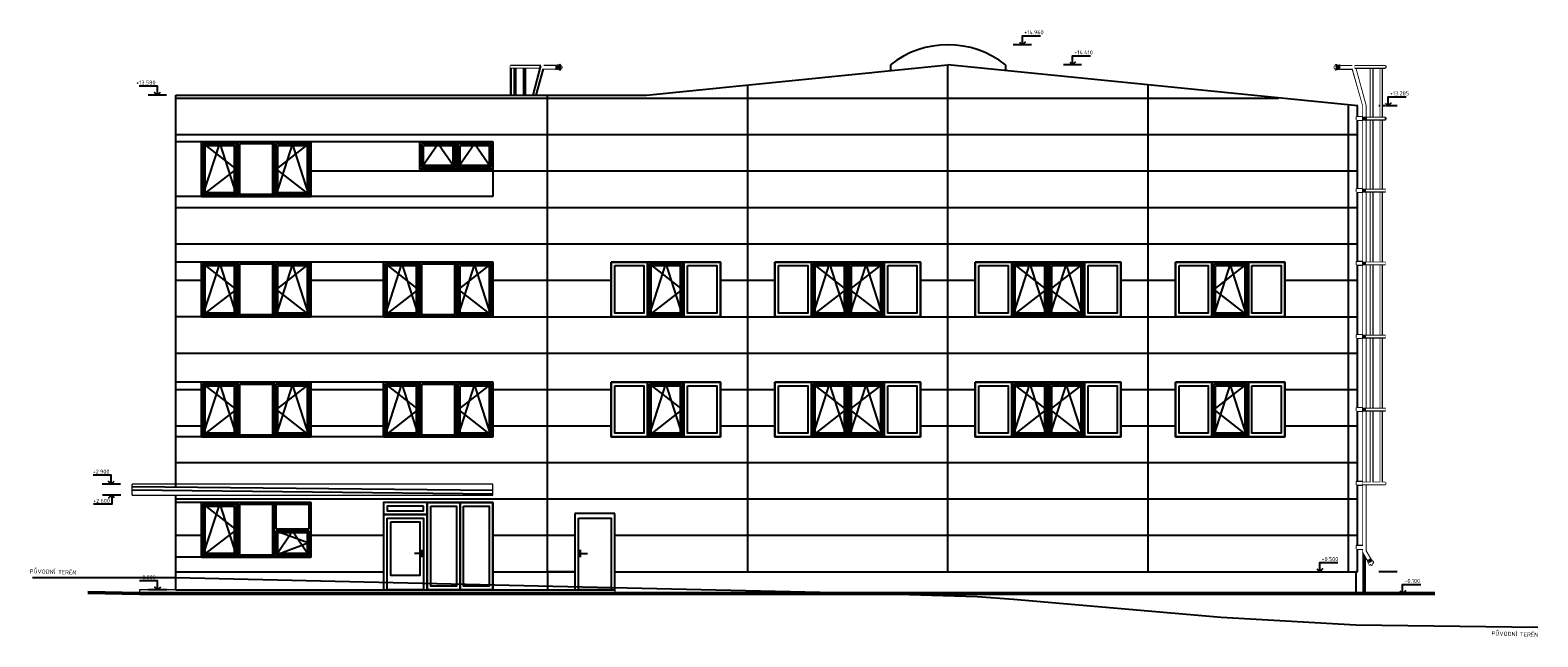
# Model space of a CAD drawing. Header units: millimetres. Extents: x -102634 to 407724, y -68883 to 155589.
# Tile 77 of 80: x 235317 to 276722, y 1702 to 18354. Entities that reach past the tile are written whole.
import ezdxf
from ezdxf.enums import TextEntityAlignment as Align
from ezdxf.lldxf.tags import DXFTag

# ---------------------------------------------------------------- set-up
doc = ezdxf.new("R2010")
doc.units = ezdxf.units.MM
doc.header["$LTSCALE"] = 20
doc.set_wipeout_variables(frame=1)
for name, color, linetype, lineweight in [('CAVNEJSI_POHLED', 7, 'Continuous', 25), ('CKSTENY_REZ', 7, 'Continuous', 50), ('CKSTRECHA_PODROVINOU', 7, 'Continuous', 25), ('CKTEXTY_MALE', 8, 'Continuous', 18), ('IN_C_TENKA', 7, 'Continuous', 18), ('pohledy', 7, 'Continuous', 25), ('srafy', 7, 'Continuous', 18)]:
    doc.layers.add(name, color=color, linetype=linetype, lineweight=lineweight)
doc.layers.add('CKKOTY_VYS', color=8, linetype='Continuous', lineweight=25, plot=False)
doc.styles.get("Standard").update_dxf_attribs({"font": 'isocpeur.ttf'})
tags = doc.linetypes.add('DASH', pattern=[0.75, 0.5, -0.25]).pattern_tags.tags
tags[6:7] = [DXFTag(74, 4), DXFTag(75, 0), DXFTag(340, '0'), DXFTag(46, 0.0), DXFTag(50, 0.0), DXFTag(44, 0.0), DXFTag(45, 0.0)]
tags[4:5] = [DXFTag(74, 4), DXFTag(75, 0), DXFTag(340, '0'), DXFTag(46, 0.0), DXFTag(50, 0.0), DXFTag(44, 0.0), DXFTag(45, 0.0)]
tags = doc.linetypes.add('DASHED', pattern=[19.05, 12.7, -6.35]).pattern_tags.tags
tags[6:7] = [DXFTag(74, 4), DXFTag(75, 0), DXFTag(340, '0'), DXFTag(46, 0.0), DXFTag(50, 0.0), DXFTag(44, 0.0), DXFTag(45, 0.0)]
tags[4:5] = [DXFTag(74, 4), DXFTag(75, 0), DXFTag(340, '0'), DXFTag(46, 0.0), DXFTag(50, 0.0), DXFTag(44, 0.0), DXFTag(45, 0.0)]
tags = doc.linetypes.add('DOT', pattern=[6.35, 0, -6.35]).pattern_tags.tags
tags[6:7] = [DXFTag(74, 4), DXFTag(75, 0), DXFTag(340, '0'), DXFTag(46, 0.0), DXFTag(50, 0.0), DXFTag(44, 0.0), DXFTag(45, 0.0)]
tags[4:5] = [DXFTag(74, 4), DXFTag(75, 0), DXFTag(340, '0'), DXFTag(46, 0.0), DXFTag(50, 0.0), DXFTag(44, 0.0), DXFTag(45, 0.0)]

# ---------------------------------------------------------------- blocks, each defined once
blk = doc.blocks.new('*U733')
at = {"color": 0, "linetype": 'ByBlock', "lineweight": -2}
blk.add_lwpolyline([(-1.5, 1.5), (0, 0), (1.5, 1.5), (0, 0), (0, 5), (10, 5)], dxfattribs=at)
blk = doc.blocks.new('*U734')
at = {"color": 0, "linetype": 'ByBlock', "lineweight": -2}
blk.add_lwpolyline([(-1.5, 1.5), (0, 0), (1.5, 1.5), (0, 0), (0, 5), (10, 5)], dxfattribs=at)
blk = doc.blocks.new('*U742')
at = {"color": 0, "linetype": 'ByBlock', "lineweight": -2}
blk.add_lwpolyline([(-1.5, 1.5), (0, 0), (1.5, 1.5), (0, 0), (0, 5), (10, 5)], dxfattribs=at)
blk = doc.blocks.new('*U743')
at = {"color": 0, "linetype": 'ByBlock', "lineweight": -2}
blk.add_lwpolyline([(-1.5, 1.5), (0, 0), (1.5, 1.5), (0, 0), (0, 5), (10, 5)], dxfattribs=at)
blk = doc.blocks.new('*U744')
at = {"color": 0, "linetype": 'ByBlock', "lineweight": -2}
blk.add_lwpolyline([(-1.5, 1.5), (0, 0), (1.5, 1.5), (0, 0), (0, 5), (10, 5)], dxfattribs=at)
blk = doc.blocks.new('*U745')
at = {"color": 0, "linetype": 'ByBlock', "lineweight": -2}
blk.add_lwpolyline([(-1.5, 1.5), (0, 0), (1.5, 1.5), (0, 0), (0, 5), (10, 5)], dxfattribs=at)
blk = doc.blocks.new('*U746')
at = {"color": 0, "linetype": 'ByBlock', "lineweight": -2}
blk.add_lwpolyline([(-1.5, -1.5), (0, 0), (1.5, -1.5), (0, 0), (0, -5), (10, -5)], dxfattribs=at)
blk = doc.blocks.new('*U731')
at = {"color": 0, "linetype": 'ByBlock', "lineweight": -2}
blk.add_lwpolyline([(-1.5, 1.5), (0, 0), (1.5, 1.5), (0, 0), (0, 5), (10, 5)], dxfattribs=at)
blk = doc.blocks.new('*U732')
at = {"color": 0, "linetype": 'ByBlock', "lineweight": -2}
blk.add_lwpolyline([(-1.5, 1.5), (0, 0), (1.5, 1.5), (0, 0), (0, 5), (10, 5)], dxfattribs=at)
blk = doc.blocks.new('*U643')
at = {"layer": 'pohledy'}
for p, q in [((1500, 2400), (-1500, 2400)), ((-1500, 2400), (-1500, 900)), ((1500, 900), (1500, 2400)), ((-1500, 900), (1500, 900))]:
    blk.add_line(p, q, dxfattribs=at)
blk = doc.blocks.new('*U644')
at = {"layer": 'pohledy'}
for p, q in [((900, 2400), (-900, 2400)), ((-900, 2400), (-900, 0)), ((900, 0), (900, 2400)), ((-900, 0), (900, 0))]:
    blk.add_line(p, q, dxfattribs=at)
blk = doc.blocks.new('*U645')
at = {"layer": 'pohledy'}
for p, q in [((550, 2100), (-550, 2100)), ((-550, 2100), (-550, 0)), ((550, 0), (550, 2100)), ((-550, 0), (550, 0))]:
    blk.add_line(p, q, dxfattribs=at)
blk = doc.blocks.new('*U646')
at = {"layer": 'pohledy'}
for p, q in [((1500, 2400), (-1500, 2400)), ((-1500, 2400), (-1500, 900)), ((1500, 900), (1500, 2400)), ((-1500, 900), (1500, 900))]:
    blk.add_line(p, q, dxfattribs=at)
blk = doc.blocks.new('*U647')
at = {"layer": 'pohledy'}
for p, q in [((1500, 2400), (-1500, 2400)), ((-1500, 2400), (-1500, 900)), ((1500, 900), (1500, 2400)), ((-1500, 900), (1500, 900))]:
    blk.add_line(p, q, dxfattribs=at)
blk = doc.blocks.new('*U648')
at = {"layer": 'pohledy'}
for p, q in [((2000, 2400), (-2000, 2400)), ((-2000, 2400), (-2000, 900)), ((2000, 900), (2000, 2400)), ((-2000, 900), (2000, 900))]:
    blk.add_line(p, q, dxfattribs=at)
blk = doc.blocks.new('*U649')
at = {"layer": 'pohledy'}
for p, q in [((1500, 2400), (-1500, 2400)), ((-1500, 2400), (-1500, 900)), ((1500, 900), (1500, 2400)), ((-1500, 900), (1500, 900))]:
    blk.add_line(p, q, dxfattribs=at)
blk = doc.blocks.new('*U650')
at = {"layer": 'pohledy'}
for p, q in [((2000, 2400), (-2000, 2400)), ((-2000, 2400), (-2000, 900)), ((2000, 900), (2000, 2400)), ((-2000, 900), (2000, 900))]:
    blk.add_line(p, q, dxfattribs=at)
blk = doc.blocks.new('*U651')
at = {"layer": 'pohledy'}
for p, q in [((1500, 2400), (-1500, 2400)), ((-1500, 2400), (-1500, 900)), ((1500, 900), (1500, 2400)), ((-1500, 900), (1500, 900))]:
    blk.add_line(p, q, dxfattribs=at)
blk = doc.blocks.new('*U833')
at = {"color": 0, "linetype": 'ByBlock', "lineweight": -2}
for p, q in [((-762, 14493), (-762, 14396)), ((-743, 14507), (-749, 14507)), ((-749, 14507), (-743, 14507)), ((-749, 14507), (-749, 14382)), ((-743, 14507), (-743, 14382)), ((-743, 14497), (-738, 14497)), ((-738, 14505), (-738, 14384)), ((-722, 14507), (-736, 14507)), ((-722, 14507), (-722, 14507)), ((-720, 14505), (-720, 14384)), ((-786, 14465), (-786, 14425)), ((-771, 14465), (-786, 14465)), ((-771, 14425), (-786, 14425)), ((-768, 14470), (-771, 14470)), ((-771, 14470), (-771, 14420)), ((-768, 14420), (-771, 14420)), ((-768, 14470), (-768, 14420)), ((-766, 14461), (-762, 14461)), ((-766, 14429), (-762, 14429)), ((-743, 14382), (-749, 14382)), ((-743, 14393), (-738, 14393)), ((-722, 14382), (-736, 14382)), ((-713, 14490), (-712, 14488)), ((-713, 14399), (-712, 14401)), ((-710, 14488), (-655, 14488)), ((-710, 14402), (-671, 14402)), ((-691, 14492), (-675, 14492)), ((-691, 14398), (-675, 14398)), ((-671, 14402), (-655, 14402)), ((-654, 14488), (-654, 14489)), ((-654, 14401), (-654, 14400)), ((-646, 14402), (-646, 14488)), ((-621, 14483), (-646, 14483)), ((-621, 14407), (-646, 14407)), ((-621, 14483), (-621, 14407)), ((-621, 14483), (-621, 14407)), ((-621, 14483), (-300, 14483)), ((-621, 14407), (-286, 14407)), ((273, 869), (276, 864))]:
    blk.add_line(p, q, dxfattribs=at)
for points in [[(-286, 14407), (-286, 14407), (0, 13383)], [(76, 13383), (-224, 14483)], [(60, 13383), (0, 13383)], [(-180, 13000), (0, 13000), (0, 13080), (-180, 13080), (-180, 13000)], [(-180, 11022), (0, 11022), (0, 11102), (-180, 11102), (-180, 11022)], [(-180, 9025), (0, 9025), (0, 9105), (-180, 9105), (-180, 9025)], [(-180, 7016), (0, 7016), (0, 7096), (-180, 7096), (-180, 7016)], [(-180, 5013), (0, 5013), (0, 5093), (-180, 5093), (-180, 5013)], [(-180, 2985), (0, 2985), (0, 3065), (-180, 3065), (-180, 2985)]]:
    blk.add_lwpolyline(points, dxfattribs=at)
for centre, radius, start, end in [((-749, 14493), 13, 90.0175, 180.0175), ((-736, 14505), 2, 90.0175, 180.0175), ((-722, 14505), 2, 0.0175, 90.0175), ((-766, 14463), 2, 180.0175, 270.0175), ((-766, 14427), 2, 90.0175, 180.0175), ((-749, 14396), 13, 180.0175, 270.0175), ((-736, 14384), 2, 180.0175, 270.0175), ((-722, 14384), 2, 270.0175, 0.0175), ((-716, 14488), 4, 36.8874, 180.0175), ((-716, 14402), 4, 180.0175, 323.1476), ((-710, 14490), 2, 216.8874, 270.0175), ((-710, 14400), 2, 90.0175, 143.1476), ((-691, 14487), 4, 89.7894, 179.7894), ((-691, 14402), 4, 180.0175, 270.0175), ((-675, 14488), 4, 0.0175, 90.0175), ((-675, 14402), 4, 270.0175, 0.0175), ((-655, 14489), 1, 270.0175, 337.3976), ((-655, 14401), 1, 22.6373, 90.0175), ((-650, 14488), 4, 0.0175, 157.3976), ((-650, 14402), 4, 202.6373, 0.0175), ((268, 874), 2, 300, 30), ((264, 857), 13, 300, 30)]:
    blk.add_arc(centre, radius, start, end, dxfattribs=at)
blk.add_wipeout([(0, 0), (60, 0), (60, 1036), (0, 1140)], dxfattribs=at)
for p, q in [((0, 13383), (0, 0)), ((125, 924), (0, 1140)), ((60, 0), (60, 1036)), ((125, 924), (191, 962)), ((125, 924), (137, 902)), ((208, 943), (133, 900)), ((137, 893), (136, 892)), ((165, 844), (138, 892)), ((152, 859), (144, 873)), ((155, 827), (260, 887)), ((158, 818), (266, 881)), ((164, 812), (269, 872)), ((165, 806), (273, 869)), ((165, 841), (166, 843)), ((168, 801), (276, 864)), ((186, 797), (270, 845)), ((191, 962), (203, 940)), ((212, 936), (213, 937)), ((220, 921), (212, 935)), ((240, 887), (220, 921)), ((234, 906), (226, 920)), ((243, 886), (241, 886)), ((244, 825), (242, 829)), ((263, 864), (261, 868)), ((263, 887), (269, 875)), ((210, 803), (253, 828)), ((210, 803), (211, 800)), ((211, 800), (255, 825)), ((217, 809), (214, 813)), ((216, 803), (223, 790)), ((223, 790), (258, 810)), ((250, 823), (258, 810)), ((253, 828), (255, 825)), ((0, 0), (60, 0))]:
    blk.add_line(p, q, dxfattribs=at)
for points in [[(76, 1161), (76, 13383)], [(-180, 1227), (0, 1227), (0, 1307), (-180, 1307), (-180, 1227)]]:
    blk.add_lwpolyline(points, dxfattribs=at)
for centre, radius, start, end in [((135, 896), 4, 120, 277.3801), ((137, 892), 1, 30, 97.3801), ((148, 875), 4, 120, 210), ((156, 861), 4, 209.7719, 299.7719), ((168, 839), 4, 156.8699, 300), ((164, 843), 2, 336.8699, 30), ((210, 939), 4, 322.6199, 120), ((213, 936), 1, 142.6199, 210), ((222, 918), 4, 30, 120), ((230, 904), 4, 300, 30), ((242, 888), 2, 210, 263.1301), ((243, 882), 4, 300, 83.1301), ((261, 886), 2, 30, 120), ((156, 825), 2, 120, 210), ((180, 808), 13, 210, 300), ((215, 808), 2, 300, 30), ((246, 826), 2, 210, 300)]:
    blk.add_arc(centre, radius, start, end, dxfattribs=at)
blk.add_wipeout([(-621, 14407), (-286, 14407), (-224, 14483), (-621, 14483)], dxfattribs=at)
for points in [[(-646, 14407), (-621, 14407), (-621, 14483), (-646, 14483)], [(-180, 13000), (0, 13000), (0, 13080), (-180, 13080)], [(-180, 11022), (0, 11022), (0, 11102), (-180, 11102)], [(-180, 9025), (0, 9025), (0, 9105), (-180, 9105)], [(-180, 7016), (0, 7016), (0, 7096), (-180, 7096)], [(-180, 5013), (0, 5013), (0, 5093), (-180, 5093)], [(-180, 2985), (0, 2985), (0, 3065), (-180, 3065)], [(-180, 1227), (0, 1227), (0, 1307), (-180, 1307)], [(203, 940), (191, 962), (125, 924), (137, 902)]]:
    blk.add_wipeout(points, dxfattribs=at)
for points in [[(-711, 14401), (-710, 14402), (-655, 14401), (-646, 14401), (-646, 14488), (-720, 14488), (-720, 14400)], [(241, 887), (240, 887), (212, 936), (208, 943), (133, 900), (170, 836), (246, 880)]]:
    blk.add_wipeout(points, dxfattribs=at)
for p, q in [((-712, 14404), (-712, 14486)), ((-675, 14449), (-691, 14449)), ((-675, 14441), (-691, 14441)), ((-654, 14404), (-654, 14486)), ((191, 962), (76, 1161)), ((91, 983), (157, 1021)), ((210, 935), (139, 894)), ((239, 885), (168, 844)), ((181, 894), (189, 880)), ((188, 898), (196, 884))]:
    blk.add_line(p, q, dxfattribs=at)
for centre, start, end in [((-691, 14445), 90.0175, 270.0175), ((-675, 14445), 270.0175, 90.0175), ((185, 896), 30, 210), ((193, 882), 210, 30)]:
    blk.add_arc(centre, 4, start, end, dxfattribs=at)
for points in [[(-786, 14425), (-771, 14425), (-771, 14465), (-786, 14465)], [(258, 810), (250, 823), (216, 803), (223, 790)]]:
    blk.add_wipeout(points, dxfattribs=at)
for points in [[(-771, 14420), (-768, 14420), (-768, 14470), (-771, 14470)], [(255, 825), (253, 828), (210, 803), (211, 800)]]:
    blk.add_wipeout(points, dxfattribs=at)
for points in [[(-768, 14427), (-768, 14428), (-766, 14429), (-762, 14429), (-762, 14461), (-766, 14461), (-768, 14461), (-768, 14463)], [(247, 824), (245, 824), (244, 825), (242, 829), (214, 813), (217, 809), (217, 808), (216, 807)]]:
    blk.add_wipeout(points, dxfattribs=at)
for points in [[(-749, 14383), (-749, 14506), (-758, 14503), (-762, 14493), (-762, 14396), (-758, 14387)], [(275, 863), (168, 802), (176, 796), (186, 797), (270, 845), (276, 853)]]:
    blk.add_wipeout(points, dxfattribs=at)
for points in [[(-749, 14382), (-743, 14382), (-743, 14507), (-749, 14507)], [(276, 864), (273, 869), (165, 806), (168, 801)]]:
    blk.add_wipeout(points, dxfattribs=at)
for points in [[(-743, 14393), (-738, 14393), (-738, 14497), (-743, 14497)], [(263, 864), (261, 868), (171, 816), (174, 812)]]:
    blk.add_wipeout(points, dxfattribs=at)
for points in [[(-738, 14384), (-737, 14383), (-736, 14382), (-722, 14382), (-721, 14383), (-720, 14384), (-720, 14505), (-721, 14507), (-722, 14507), (-736, 14507), (-737, 14507), (-738, 14505)], [(269, 872), (269, 873), (269, 875), (263, 887), (261, 888), (260, 887), (155, 827), (154, 826), (154, 824), (161, 812), (162, 812), (164, 812)]]:
    blk.add_wipeout(points, dxfattribs=at)
blk.add_line((-729, 14507), (-729, 14382), dxfattribs=at)
blk.add_wipeout([(91, 983), (125, 924), (191, 962), (157, 1021)], dxfattribs=at)
blk.add_wipeout([(91, 983), (157, 1021), (76, 1161), (0, 1140)], dxfattribs=at)
blk.add_wipeout([(0, 1140), (76, 1161), (76, 13383), (0, 13383)], dxfattribs=at)
blk.add_wipeout([(-286, 14407), (-224, 14483), (-224, 14483), (76, 13383), (0, 13383)], dxfattribs=at)
blk = doc.blocks.new('*U834')
at = {"color": 0, "linetype": 'ByBlock', "lineweight": -2}
for p, q in [((231, 11433), (231, 50)), ((281, 11433), (281, 50)), ((499, 11433), (499, 50)), ((537, 11433), (537, 50)), ((0, 50), (638, 50)), ((0, 0), (638, 0)), ((103, 50), (103, 0)), ((638, 0), (638, 50))]:
    blk.add_line(p, q, dxfattribs=at)
for points in [[(231, 11433), (281, 11433), (281, 50), (231, 50)], [(499, 50), (537, 50), (537, 11433), (499, 11433)]]:
    blk.add_wipeout(points, dxfattribs=at)
for p, q in [((103, 8087), (103, 8037)), ((103, 6090), (103, 6040)), ((103, 4081), (103, 4031)), ((103, 2078), (103, 2028))]:
    blk.add_line(p, q, dxfattribs=at)
for points in [[(0, 10015), (103, 10015), (103, 10065), (0, 10065)], [(103, 0), (638, 0), (638, 50), (103, 50)]]:
    blk.add_wipeout(points, dxfattribs=at)
for points in [[(627, 50), (632, 50), (632, 11433), (627, 11433)], [(0, 8037), (103, 8037), (103, 8087), (0, 8087)], [(0, 6040), (103, 6040), (103, 6090), (0, 6090)], [(0, 4031), (103, 4031), (103, 4081), (0, 4081)], [(0, 2028), (103, 2028), (103, 2078), (0, 2078)], [(0, 0), (103, 0), (103, 50), (0, 50)]]:
    blk.add_wipeout(points, dxfattribs=at)
for p, q in [((-200, 11483), (638, 11483)), ((-200, 11433), (638, 11433)), ((638, 11483), (638, 11433)), ((0, 10065), (638, 10065)), ((0, 10015), (638, 10015)), ((0, 8087), (638, 8087)), ((0, 8037), (638, 8037)), ((0, 6090), (638, 6090)), ((0, 6040), (638, 6040)), ((0, 4081), (638, 4081)), ((0, 4031), (638, 4031)), ((0, 2078), (638, 2078)), ((0, 2028), (638, 2028))]:
    blk.add_line(p, q, dxfattribs=at)
for points in [[(638, 11433), (638, 11483), (-200, 11483), (-200, 11433)], [(103, 10015), (638, 10015), (638, 10065), (103, 10065)], [(103, 8037), (638, 8037), (638, 8087), (103, 8087)], [(103, 6040), (638, 6040), (638, 6090), (103, 6090)], [(103, 4031), (638, 4031), (638, 4081), (103, 4081)], [(103, 2028), (638, 2028), (638, 2078), (103, 2078)]]:
    blk.add_wipeout(points, dxfattribs=at)
for p, q in [((103, 10065), (103, 10015)), ((638, 10065), (638, 10015))]:
    blk.add_line(p, q, dxfattribs=at)

msp = doc.modelspace()

# ---------------------------------------------------------------- linework, layer by layer
at = {"color": 0, "linetype": 'ByBlock'}
for p, q in [((249842, 17396), (249842, 17275)), ((249844, 17398), (249844, 17398)), ((249844, 17398), (249858, 17398)), ((249860, 17396), (249860, 17275)), ((249865, 17398), (249871, 17398)), ((249871, 17398), (249865, 17398)), ((249865, 17398), (249865, 17273)), ((249871, 17398), (249871, 17273)), ((248508, 17373), (248508, 17323)), ((249743, 17297), (249408, 17297)), ((249743, 17373), (249422, 17373)), ((249743, 17373), (249743, 17297)), ((249743, 17373), (249768, 17373)), ((249743, 17373), (249743, 17297)), ((249743, 17297), (249768, 17297)), ((249768, 17292), (249768, 17378)), ((249777, 17378), (249776, 17379)), ((249777, 17291), (249776, 17290)), ((249832, 17378), (249777, 17378)), ((249793, 17292), (249777, 17292)), ((249832, 17292), (249793, 17292)), ((249813, 17382), (249797, 17382)), ((249813, 17288), (249797, 17288)), ((249835, 17380), (249834, 17379)), ((249835, 17289), (249834, 17291)), ((249844, 17273), (249858, 17273)), ((249865, 17387), (249860, 17387)), ((249865, 17283), (249860, 17283)), ((249865, 17273), (249871, 17273)), ((249884, 17384), (249884, 17287)), ((249888, 17351), (249884, 17351)), ((249888, 17319), (249884, 17319)), ((249890, 17360), (249893, 17360)), ((249890, 17360), (249890, 17310)), ((249890, 17310), (249893, 17310)), ((249893, 17360), (249893, 17310)), ((249893, 17355), (249908, 17355)), ((249893, 17315), (249908, 17315)), ((249908, 17355), (249908, 17315))]:
    msp.add_line(p, q, dxfattribs=at)
for centre, radius, start, end in [((249844, 17396), 2, 89.9825, 179.9825), ((249858, 17396), 2, 359.9825, 89.9825), ((249871, 17384), 13, 359.9825, 89.9825), ((249772, 17378), 4, 22.6024, 179.9825), ((249772, 17292), 4, 179.9825, 337.3627), ((249777, 17379), 1, 202.6024, 269.9825), ((249777, 17291), 1, 89.9825, 157.3627), ((249797, 17378), 4, 89.9825, 179.9825), ((249797, 17292), 4, 179.9825, 269.9825), ((249813, 17378), 4, 0.2106, 90.2106), ((249813, 17292), 4, 269.9825, 359.9825), ((249832, 17380), 2, 269.9825, 323.1126), ((249832, 17290), 2, 36.8524, 89.9825), ((249838, 17378), 4, 359.9825, 143.1126), ((249838, 17292), 4, 216.8524, 359.9825), ((249844, 17275), 2, 179.9825, 269.9825), ((249858, 17275), 2, 269.9825, 359.9825), ((249871, 17287), 13, 269.9825, 359.9825), ((249888, 17353), 2, 269.9825, 359.9825), ((249888, 17317), 2, 359.9825, 89.9825)]:
    msp.add_arc(centre, radius, start, end, dxfattribs=at)
at = {"layer": 'CKKOTY_VYS'}
for p, q in [((262815, 17952), (262315, 17952)), ((264191, 17398), (263691, 17398)), ((239060, 16570), (238560, 16570)), ((272858, 16273), (272358, 16273)), ((237794, 5890), (237294, 5890)), ((237806, 5590), (237306, 5590)), ((272858, 3490), (272358, 3490)), ((239067, 2990), (238567, 2990)), ((273258, 2890), (272758, 2890))]:
    msp.add_line(p, q, dxfattribs=at)
at = {"layer": 'CKSTENY_REZ'}
msp.add_lwpolyline([(236899, 2921), (238317, 2890), (273895, 2890)], dxfattribs=at)
at = {"layer": 'CKSTRECHA_PODROVINOU', "linetype": 'DASHED'}
for p, q in [((238117, 5833), (248022, 5730)), ((238117, 5733), (248021, 5630))]:
    msp.add_line(p, q, dxfattribs=at)
at = {"layer": 'IN_C_TENKA'}
for p, q in [((238117, 5590), (238117, 5890)), ((248022, 5890), (238117, 5890)), ((248022, 5590), (248022, 5890)), ((238117, 5590), (248022, 5590))]:
    msp.add_line(p, q, dxfattribs=at)
at = {"layer": 'pohledy'}
for p, q in [((252244, 16570), (260522, 17398)), ((258942, 17402), (258942, 17240)), ((271777, 16273), (260522, 17398)), ((262102, 17402), (262102, 17240)), ((239317, 16570), (252244, 16570)), ((239317, 5840), (239317, 16570)), ((271772, 3490), (271772, 16273)), ((248022, 15290), (239317, 15290)), ((248022, 14540), (248022, 13790)), ((248022, 13790), (239317, 13790)), ((248022, 11990), (239317, 11990)), ((248022, 10490), (239317, 10490)), ((248022, 8690), (239317, 8690)), ((248022, 7190), (239317, 7190)), ((239317, 2990), (239317, 5590)), ((243022, 5390), (239317, 5390)), ((248022, 5390), (245022, 5390)), ((246222, 5060), (246222, 5390)), ((246222, 5060), (245022, 5060)), ((245022, 5060), (245022, 2990)), ((246222, 2990), (246222, 5060)), ((250272, 5060), (250272, 2990)), ((251372, 2990), (251372, 5060)), ((242072, 4665), (242972, 4665)), ((242072, 4615), (242972, 4615)), ((243022, 3890), (239317, 3890)), ((246072, 3990), (245872, 3990)), ((246072, 4090), (246072, 3890)), ((250422, 4090), (250422, 3890)), ((250422, 3990), (250622, 3990)), ((250272, 3490), (249522, 3490)), ((249522, 3490), (249522, 2990)), ((251372, 3490), (271772, 3490)), ((271772, 3490), (271722, 3490)), ((271722, 3490), (271722, 2890)), ((239317, 2990), (251372, 2990)), ((245022, 2990), (246222, 2990)), ((238317, 2890), (273895, 2890))]:
    msp.add_line(p, q, dxfattribs=at)
at = {"layer": 'pohledy', "linetype": 'DOT'}
for p, q in [((260522, 3490), (260522, 17398)), ((249522, 3490), (249522, 16570)), ((255022, 3490), (255022, 16848)), ((266022, 3490), (266022, 16848)), ((239317, 16490), (269601, 16490)), ((271522, 3490), (271522, 16273)), ((239317, 15490), (271772, 15490)), ((243022, 14490), (271772, 14490)), ((239317, 13490), (271772, 13490)), ((239317, 12490), (271772, 12490)), ((239317, 11490), (240022, 11490)), ((243022, 11490), (245022, 11490)), ((248022, 11490), (251272, 11490)), ((254272, 11490), (255772, 11490)), ((259772, 11490), (261272, 11490)), ((265272, 11490), (266772, 11490)), ((269772, 11490), (271772, 11490)), ((248022, 10490), (271772, 10490)), ((239317, 9490), (271772, 9490)), ((239317, 8490), (240022, 8490)), ((243022, 8490), (245022, 8490)), ((248022, 8490), (251272, 8490)), ((254272, 8490), (255772, 8490)), ((259772, 8490), (261272, 8490)), ((265272, 8490), (266772, 8490)), ((269772, 8490), (271772, 8490)), ((239317, 7490), (240022, 7490)), ((243022, 7490), (245022, 7490)), ((248022, 7490), (251272, 7490)), ((254272, 7490), (255772, 7490)), ((259772, 7490), (261272, 7490)), ((265272, 7490), (266772, 7490)), ((269772, 7490), (271772, 7490)), ((239317, 6490), (271772, 6490)), ((239317, 5490), (271772, 5490)), ((239317, 4490), (240022, 4490)), ((243022, 4490), (245022, 4490)), ((248022, 4490), (250272, 4490)), ((251372, 4490), (271772, 4490)), ((239317, 3490), (245022, 3490)), ((248022, 3490), (250272, 3490))]:
    msp.add_line(p, q, dxfattribs=at)
at = {"layer": 'pohledy', "linetype": 'DASH', "ltscale": 15}
for p, q in [((240072, 15240), (240972, 14540)), ((240072, 13840), (240522, 15240)), ((240522, 15240), (240972, 13840)), ((242972, 15240), (242072, 14540)), ((242522, 15240), (242072, 13840)), ((242972, 13840), (242522, 15240)), ((246072, 14590), (246522, 15240)), ((246522, 15240), (246972, 14590)), ((247072, 14590), (247522, 15240)), ((247522, 15240), (247972, 14590)), ((240972, 14540), (240072, 13840)), ((242072, 14540), (242972, 13840)), ((240072, 11940), (240972, 11240)), ((240072, 10540), (240522, 11940)), ((240522, 11940), (240972, 10540)), ((242972, 11940), (242072, 11240)), ((242522, 11940), (242072, 10540)), ((242972, 10540), (242522, 11940)), ((245072, 11940), (245972, 11240)), ((245072, 10540), (245522, 11940)), ((245522, 11940), (245972, 10540)), ((247972, 11940), (247072, 11240)), ((247522, 11940), (247072, 10540)), ((247972, 10540), (247522, 11940)), ((252322, 11940), (253222, 11240)), ((252322, 10540), (252772, 11940)), ((252772, 11940), (253222, 10540)), ((256822, 11940), (257722, 11240)), ((256822, 10540), (257272, 11940)), ((257272, 11940), (257722, 10540)), ((258722, 11940), (257822, 11240)), ((258272, 11940), (257822, 10540)), ((258722, 10540), (258272, 11940)), ((262322, 11940), (263222, 11240)), ((262322, 10540), (262772, 11940)), ((262772, 11940), (263222, 10540)), ((264222, 11940), (263322, 11240)), ((263772, 11940), (263322, 10540)), ((264222, 10540), (263772, 11940)), ((268722, 11940), (267822, 11240)), ((268272, 11940), (267822, 10540)), ((268722, 10540), (268272, 11940)), ((240972, 11240), (240072, 10540)), ((242072, 11240), (242972, 10540)), ((245972, 11240), (245072, 10540)), ((247072, 11240), (247972, 10540)), ((253222, 11240), (252322, 10540)), ((257722, 11240), (256822, 10540)), ((257822, 11240), (258722, 10540)), ((263222, 11240), (262322, 10540)), ((263322, 11240), (264222, 10540)), ((267822, 11240), (268722, 10540)), ((240072, 8640), (240972, 7940)), ((240072, 7240), (240522, 8640)), ((240522, 8640), (240972, 7240)), ((242972, 8640), (242072, 7940)), ((242522, 8640), (242072, 7240)), ((242972, 7240), (242522, 8640)), ((245072, 8640), (245972, 7940)), ((245072, 7240), (245522, 8640)), ((245522, 8640), (245972, 7240)), ((247972, 8640), (247072, 7940)), ((247522, 8640), (247072, 7240)), ((247972, 7240), (247522, 8640)), ((252322, 8640), (253222, 7940)), ((252322, 7240), (252772, 8640)), ((252772, 8640), (253222, 7240)), ((256822, 8640), (257722, 7940)), ((256822, 7240), (257272, 8640)), ((257272, 8640), (257722, 7240)), ((258722, 8640), (257822, 7940)), ((258272, 8640), (257822, 7240)), ((258722, 7240), (258272, 8640)), ((262322, 8640), (263222, 7940)), ((262322, 7240), (262772, 8640)), ((262772, 8640), (263222, 7240)), ((264222, 8640), (263322, 7940)), ((263772, 8640), (263322, 7240)), ((264222, 7240), (263772, 8640)), ((268722, 8640), (267822, 7940)), ((268272, 8640), (267822, 7240)), ((268722, 7240), (268272, 8640)), ((240972, 7940), (240072, 7240)), ((242072, 7940), (242972, 7240)), ((245972, 7940), (245072, 7240)), ((247072, 7940), (247972, 7240)), ((253222, 7940), (252322, 7240)), ((257722, 7940), (256822, 7240)), ((257822, 7940), (258722, 7240)), ((263222, 7940), (262322, 7240)), ((263322, 7940), (264222, 7240)), ((267822, 7940), (268722, 7240)), ((240072, 5340), (240972, 4640)), ((240072, 3940), (240522, 5340)), ((240522, 5340), (240972, 3940)), ((240972, 4640), (240072, 3940)), ((242072, 4615), (242972, 4278)), ((242072, 3940), (242522, 4615)), ((242522, 4615), (242972, 3940)), ((242972, 4278), (242072, 3940))]:
    msp.add_line(p, q, dxfattribs=at)
at = {"layer": 'pohledy'}
for points in [[(240022, 15290), (241022, 15290), (241022, 13790), (240022, 13790)], [(240072, 15240), (240972, 15240), (240972, 13840), (240072, 13840)], [(240122, 15190), (240922, 15190), (240922, 13890), (240122, 13890)], [(241022, 15290), (242022, 15290), (242022, 13790), (241022, 13790)], [(241072, 15240), (241972, 15240), (241972, 13840), (241072, 13840)], [(242022, 15290), (243022, 15290), (243022, 13790), (242022, 13790)], [(242072, 15240), (242972, 15240), (242972, 13840), (242072, 13840)], [(242122, 15190), (242922, 15190), (242922, 13890), (242122, 13890)], [(246022, 15290), (247022, 15290), (247022, 14540), (246022, 14540)], [(246072, 15240), (246972, 15240), (246972, 14590), (246072, 14590)], [(246122, 15190), (246922, 15190), (246922, 14640), (246122, 14640)], [(247022, 15290), (248022, 15290), (248022, 14540), (247022, 14540)], [(247072, 15240), (247972, 15240), (247972, 14590), (247072, 14590)], [(247122, 15190), (247922, 15190), (247922, 14640), (247122, 14640)], [(240022, 11990), (241022, 11990), (241022, 10490), (240022, 10490)], [(240072, 11940), (240972, 11940), (240972, 10540), (240072, 10540)], [(240122, 11890), (240922, 11890), (240922, 10590), (240122, 10590)], [(241022, 11990), (242022, 11990), (242022, 10490), (241022, 10490)], [(241072, 11940), (241972, 11940), (241972, 10540), (241072, 10540)], [(242022, 11990), (243022, 11990), (243022, 10490), (242022, 10490)], [(242072, 11940), (242972, 11940), (242972, 10540), (242072, 10540)], [(242122, 11890), (242922, 11890), (242922, 10590), (242122, 10590)], [(245022, 11990), (246022, 11990), (246022, 10490), (245022, 10490)], [(245072, 11940), (245972, 11940), (245972, 10540), (245072, 10540)], [(245122, 11890), (245922, 11890), (245922, 10590), (245122, 10590)], [(246022, 11990), (247022, 11990), (247022, 10490), (246022, 10490)], [(246072, 11940), (246972, 11940), (246972, 10540), (246072, 10540)], [(247022, 11990), (248022, 11990), (248022, 10490), (247022, 10490)], [(247072, 11940), (247972, 11940), (247972, 10540), (247072, 10540)], [(247122, 11890), (247922, 11890), (247922, 10590), (247122, 10590)], [(251272, 11990), (252272, 11990), (252272, 10490), (251272, 10490)], [(251372, 11890), (252172, 11890), (252172, 10590), (251372, 10590)], [(252272, 11990), (253272, 11990), (253272, 10490), (252272, 10490)], [(252322, 11940), (253222, 11940), (253222, 10540), (252322, 10540)], [(252372, 11890), (253172, 11890), (253172, 10590), (252372, 10590)], [(253272, 11990), (254272, 11990), (254272, 10490), (253272, 10490)], [(253372, 11890), (254172, 11890), (254172, 10590), (253372, 10590)], [(255772, 11990), (256772, 11990), (256772, 10490), (255772, 10490)], [(255872, 11890), (256672, 11890), (256672, 10590), (255872, 10590)], [(256772, 11990), (257772, 11990), (257772, 10490), (256772, 10490)], [(256822, 11940), (257722, 11940), (257722, 10540), (256822, 10540)], [(256872, 11890), (257672, 11890), (257672, 10590), (256872, 10590)], [(257772, 11990), (258772, 11990), (258772, 10490), (257772, 10490)], [(257822, 11940), (258722, 11940), (258722, 10540), (257822, 10540)], [(257872, 11890), (258672, 11890), (258672, 10590), (257872, 10590)], [(258772, 11990), (259772, 11990), (259772, 10490), (258772, 10490)], [(258872, 11890), (259672, 11890), (259672, 10590), (258872, 10590)], [(261272, 11990), (262272, 11990), (262272, 10490), (261272, 10490)], [(261372, 11890), (262172, 11890), (262172, 10590), (261372, 10590)], [(262272, 11990), (263272, 11990), (263272, 10490), (262272, 10490)], [(262322, 11940), (263222, 11940), (263222, 10540), (262322, 10540)], [(262372, 11890), (263172, 11890), (263172, 10590), (262372, 10590)], [(263272, 11990), (264272, 11990), (264272, 10490), (263272, 10490)], [(263322, 11940), (264222, 11940), (264222, 10540), (263322, 10540)], [(263372, 11890), (264172, 11890), (264172, 10590), (263372, 10590)], [(264272, 11990), (265272, 11990), (265272, 10490), (264272, 10490)], [(264372, 11890), (265172, 11890), (265172, 10590), (264372, 10590)], [(266772, 11990), (267772, 11990), (267772, 10490), (266772, 10490)], [(266872, 11890), (267672, 11890), (267672, 10590), (266872, 10590)], [(267772, 11990), (268772, 11990), (268772, 10490), (267772, 10490)], [(267822, 11940), (268722, 11940), (268722, 10540), (267822, 10540)], [(267872, 11890), (268672, 11890), (268672, 10590), (267872, 10590)], [(268772, 11990), (269772, 11990), (269772, 10490), (268772, 10490)], [(268872, 11890), (269672, 11890), (269672, 10590), (268872, 10590)], [(240022, 8690), (241022, 8690), (241022, 7190), (240022, 7190)], [(240072, 8640), (240972, 8640), (240972, 7240), (240072, 7240)], [(240122, 8590), (240922, 8590), (240922, 7290), (240122, 7290)], [(241022, 8690), (242022, 8690), (242022, 7190), (241022, 7190)], [(241072, 8640), (241972, 8640), (241972, 7240), (241072, 7240)], [(242022, 8690), (243022, 8690), (243022, 7190), (242022, 7190)], [(242072, 8640), (242972, 8640), (242972, 7240), (242072, 7240)], [(242122, 8590), (242922, 8590), (242922, 7290), (242122, 7290)], [(245022, 8690), (246022, 8690), (246022, 7190), (245022, 7190)], [(245072, 8640), (245972, 8640), (245972, 7240), (245072, 7240)], [(245122, 8590), (245922, 8590), (245922, 7290), (245122, 7290)], [(246022, 8690), (247022, 8690), (247022, 7190), (246022, 7190)], [(246072, 8640), (246972, 8640), (246972, 7240), (246072, 7240)], [(247022, 8690), (248022, 8690), (248022, 7190), (247022, 7190)], [(247072, 8640), (247972, 8640), (247972, 7240), (247072, 7240)], [(247122, 8590), (247922, 8590), (247922, 7290), (247122, 7290)], [(251272, 8690), (252272, 8690), (252272, 7190), (251272, 7190)], [(251372, 8590), (252172, 8590), (252172, 7290), (251372, 7290)], [(252272, 8690), (253272, 8690), (253272, 7190), (252272, 7190)], [(252322, 8640), (253222, 8640), (253222, 7240), (252322, 7240)], [(252372, 8590), (253172, 8590), (253172, 7290), (252372, 7290)], [(253272, 8690), (254272, 8690), (254272, 7190), (253272, 7190)], [(253372, 8590), (254172, 8590), (254172, 7290), (253372, 7290)], [(255772, 8690), (256772, 8690), (256772, 7190), (255772, 7190)], [(255872, 8590), (256672, 8590), (256672, 7290), (255872, 7290)], [(256772, 8690), (257772, 8690), (257772, 7190), (256772, 7190)], [(256822, 8640), (257722, 8640), (257722, 7240), (256822, 7240)], [(256872, 8590), (257672, 8590), (257672, 7290), (256872, 7290)], [(257772, 8690), (258772, 8690), (258772, 7190), (257772, 7190)], [(257822, 8640), (258722, 8640), (258722, 7240), (257822, 7240)], [(257872, 8590), (258672, 8590), (258672, 7290), (257872, 7290)], [(258772, 8690), (259772, 8690), (259772, 7190), (258772, 7190)], [(258872, 8590), (259672, 8590), (259672, 7290), (258872, 7290)], [(261272, 8690), (262272, 8690), (262272, 7190), (261272, 7190)], [(261372, 8590), (262172, 8590), (262172, 7290), (261372, 7290)], [(262272, 8690), (263272, 8690), (263272, 7190), (262272, 7190)], [(262322, 8640), (263222, 8640), (263222, 7240), (262322, 7240)], [(262372, 8590), (263172, 8590), (263172, 7290), (262372, 7290)], [(263272, 8690), (264272, 8690), (264272, 7190), (263272, 7190)], [(263322, 8640), (264222, 8640), (264222, 7240), (263322, 7240)], [(263372, 8590), (264172, 8590), (264172, 7290), (263372, 7290)], [(264272, 8690), (265272, 8690), (265272, 7190), (264272, 7190)], [(264372, 8590), (265172, 8590), (265172, 7290), (264372, 7290)], [(266772, 8690), (267772, 8690), (267772, 7190), (266772, 7190)], [(266872, 8590), (267672, 8590), (267672, 7290), (266872, 7290)], [(267772, 8690), (268772, 8690), (268772, 7190), (267772, 7190)], [(267822, 8640), (268722, 8640), (268722, 7240), (267822, 7240)], [(267872, 8590), (268672, 8590), (268672, 7290), (267872, 7290)], [(268772, 8690), (269772, 8690), (269772, 7190), (268772, 7190)], [(268872, 8590), (269672, 8590), (269672, 7290), (268872, 7290)], [(240022, 5390), (241022, 5390), (241022, 3890), (240022, 3890)], [(241022, 5390), (242022, 5390), (242022, 3890), (241022, 3890)], [(242022, 5390), (243022, 5390), (243022, 3890), (242022, 3890)], [(246222, 5390), (245022, 5390), (245022, 5060), (246222, 5060)], [(246222, 5390), (247122, 5390), (247122, 2990), (246222, 2990)], [(247122, 5390), (248022, 5390), (248022, 2990), (247122, 2990)], [(240072, 5340), (240972, 5340), (240972, 3940), (240072, 3940)], [(240122, 5290), (240922, 5290), (240922, 3990), (240122, 3990)], [(241072, 5340), (241972, 5340), (241972, 3940), (241072, 3940)], [(246122, 5290), (245122, 5290), (245122, 5160), (246122, 5160)], [(246322, 5290), (247022, 5290), (247022, 3090), (246322, 3090)], [(247222, 5290), (247922, 5290), (247922, 3090), (247222, 3090)], [(242122, 4565), (242922, 4565), (242922, 3990), (242122, 3990)], [(245122, 4960), (246122, 4960), (246122, 2990), (245122, 2990)], [(245222, 4860), (246022, 4860), (246022, 3390), (245222, 3390)], [(250372, 4960), (251272, 4960), (251272, 2990), (250372, 2990)]]:
    msp.add_lwpolyline(points, close=True, dxfattribs=at)
for points in [[(242072, 4665), (242072, 5340), (242972, 5340), (242972, 4665)], [(242972, 4615), (242972, 3940), (242072, 3940), (242072, 4615)]]:
    msp.add_lwpolyline(points, dxfattribs=at)
at = {"layer": 'pohledy', "linetype": 'DASHED'}
msp.add_lwpolyline([(276722, 1960), (271722, 2020), (268022, 2230), (262322, 2730), (261322, 2800), (258223, 2890), (249272, 3090), (239317, 3320), (235380, 3320)], dxfattribs=at)
at = {"layer": 'pohledy'}
msp.add_arc((260522, 15402), 2550, 51.6573, 128.3427, dxfattribs=at)
at = {"layer": 'srafy'}
for p, q in [((238317, 2890), (236899, 2921)), ((239317, 2990), (238317, 2990)), ((238317, 2990), (238317, 2890)), ((251372, 2990), (251372, 2890))]:
    msp.add_line(p, q, dxfattribs=at)

# ---------------------------------------------------------------- block references
at = {"layer": 'CKKOTY_VYS'}
ref = msp.add_blockref('*U731', (262565, 17952), dxfattribs=dict(at, xscale=50, yscale=50, zscale=50))
ref.add_attrib('Výška', '+14.960', (262615, 18242), dxfattribs={"layer": '0', "color": 0, "linetype": 'ByBlock', "lineweight": -2, "height": 110})
ref = msp.add_blockref('*U732', (263941, 17398), dxfattribs=dict(at, xscale=50, yscale=50, zscale=50))
ref.add_attrib('Výška', '+14.410', (263991, 17688), dxfattribs={"layer": '0', "color": 0, "linetype": 'ByBlock', "lineweight": -2, "height": 110})
ref = msp.add_blockref('*U742', (238810, 16570), dxfattribs=dict(at, xscale=-50, yscale=50, zscale=50))
ref.add_attrib('Výška', '+13.580', dxfattribs={"layer": '0', "color": 0, "linetype": 'ByBlock', "lineweight": -2, "height": 110}).set_placement((238760, 16860), align=Align.RIGHT)
ref = msp.add_blockref('*U733', (272608, 16273), dxfattribs=dict(at, xscale=50, yscale=50, zscale=50))
ref.add_attrib('Výška', '+13.285', (272658, 16563), dxfattribs={"layer": '0', "color": 0, "linetype": 'ByBlock', "lineweight": -2, "height": 110})
ref = msp.add_blockref('*U743', (237544, 5890), dxfattribs=dict(at, xscale=-50, yscale=50, zscale=50))
ref.add_attrib('Výška', '+2.900', dxfattribs={"layer": '0', "color": 0, "linetype": 'ByBlock', "lineweight": -2, "height": 110}).set_placement((237494, 6180), align=Align.RIGHT)
ref = msp.add_blockref('*U746', (237556, 5590), dxfattribs=dict(at, xscale=-50, yscale=50, zscale=50))
ref.add_attrib('Výška', '+2.600', dxfattribs={"layer": '0', "color": 0, "linetype": 'ByBlock', "lineweight": -2, "height": 110}).set_placement((237506, 5380), align=Align.RIGHT)
ref = msp.add_blockref('*U734', (270731, 3490), dxfattribs=dict(at, xscale=50, yscale=50, zscale=50))
ref.add_attrib('Výška', '+0.500', (270781, 3780), dxfattribs={"layer": '0', "color": 0, "linetype": 'ByBlock', "lineweight": -2, "height": 110})
ref = msp.add_blockref('*U744', (238817, 2990), dxfattribs=dict(at, xscale=-50, yscale=50, zscale=50))
ref.add_attrib('Výška', '0.000', dxfattribs={"layer": '0', "color": 0, "linetype": 'ByBlock', "lineweight": -2, "height": 110}).set_placement((238767, 3280), align=Align.RIGHT)
ref = msp.add_blockref('*U745', (273008, 2890), dxfattribs=dict(at, xscale=50, yscale=50, zscale=50))
ref.add_attrib('Výška', '-0.100', (273058, 3180), dxfattribs={"layer": '0', "color": 0, "linetype": 'ByBlock', "lineweight": -2, "height": 110})
at = {"layer": 'pohledy'}
for name, p in [('*U647', (241522, 12890)), ('*U647', (241522, 9590)), ('*U646', (246522, 9590)), ('*U649', (252772, 9590)), ('*U648', (257772, 9590)), ('*U650', (263272, 9590)), ('*U651', (268272, 9590)), ('*U647', (241522, 6290)), ('*U646', (246522, 6290)), ('*U649', (252772, 6290)), ('*U648', (257772, 6290)), ('*U650', (263272, 6290)), ('*U651', (268272, 6290)), ('*U643', (241522, 2990)), ('*U644', (247122, 2990)), ('*U645', (250822, 2990))]:
    msp.add_blockref(name, p, dxfattribs=at)

# ---------------------------------------------------------------- texts
at = {"layer": 'CKTEXTY_MALE'}
for p in [(235301, 3447), (275448, 1739)]:
    msp.add_text('PŮVODNÍ TERÉN', height=115, rotation=358.2816, dxfattribs=at).set_placement(p)

# ---------------------------------------------------------------- next in the draw order: block references
at = {"layer": 'CAVNEJSI_POHLED'}
msp.add_blockref('*U833', (271922, 2890), dxfattribs=at)

# ---------------------------------------------------------------- next in the draw order: wipeouts: each hides what was drawn before it
at = {"color": 0, "linetype": 'ByBlock'}
msp.add_wipeout([(249743, 17297), (249408, 17297), (249346, 17373), (249743, 17373)], dxfattribs=at)

# ---------------------------------------------------------------- next in the draw order: linework, layer by layer
for p, q in [((249346, 17373), (248508, 17373)), ((249346, 17323), (248508, 17323))]:
    msp.add_line(p, q, dxfattribs=at)

# ---------------------------------------------------------------- next in the draw order: block references
at = {"layer": 'CAVNEJSI_POHLED'}
msp.add_blockref('*U834', (271898, 5890), dxfattribs=at)

# ---------------------------------------------------------------- next in the draw order: wipeouts: each hides what was drawn before it
at = {"color": 0, "linetype": 'ByBlock'}
msp.add_wipeout([(249768, 17297), (249743, 17297), (249743, 17373), (249768, 17373)], dxfattribs=at)

# ---------------------------------------------------------------- next in the draw order: wipeouts: each hides what was drawn before it
for points in [[(248508, 17323), (248508, 17373), (249346, 17373), (249346, 17323)], [(249833, 17292), (249832, 17292), (249777, 17292), (249768, 17292), (249768, 17378), (249842, 17378), (249842, 17290)]]:
    msp.add_wipeout(points, dxfattribs=at)

# ---------------------------------------------------------------- next in the draw order: linework, layer by layer
for p, q in [((248609, 17323), (248609, 16570)), ((248647, 17323), (248647, 16570)), ((248865, 17323), (248865, 16570)), ((248915, 17323), (248915, 16570)), ((249408, 17297), (249205, 16570)), ((249408, 17297), (249408, 17297)), ((249776, 17294), (249776, 17376)), ((249797, 17339), (249813, 17339)), ((249797, 17331), (249813, 17331)), ((249834, 17294), (249834, 17376))]:
    msp.add_line(p, q, dxfattribs=at)
msp.add_lwpolyline([(249127, 16570), (249346, 17373)], dxfattribs=at)
for centre, start, end in [((249797, 17335), 89.9825, 269.9825), ((249813, 17335), 269.9825, 89.9825)]:
    msp.add_arc(centre, 4, start, end, dxfattribs=at)
at = {"layer": 'pohledy'}
for p, q in [((248514, 17323), (248514, 16570)), ((248519, 16570), (248519, 17323))]:
    msp.add_line(p, q, dxfattribs=at)

# ---------------------------------------------------------------- next in the draw order: wipeouts: each hides what was drawn before it
at = {"color": 0, "linetype": 'ByBlock'}
msp.add_wipeout([(249908, 17315), (249893, 17315), (249893, 17355), (249908, 17355)], dxfattribs=at)

# ---------------------------------------------------------------- next in the draw order: wipeouts: each hides what was drawn before it
msp.add_wipeout([(249893, 17310), (249890, 17310), (249890, 17360), (249893, 17360)], dxfattribs=at)

# ---------------------------------------------------------------- next in the draw order: wipeouts: each hides what was drawn before it
msp.add_wipeout([(249890, 17317), (249890, 17318), (249888, 17319), (249884, 17319), (249884, 17351), (249888, 17351), (249890, 17352), (249890, 17353)], dxfattribs=at)

# ---------------------------------------------------------------- next in the draw order: wipeouts: each hides what was drawn before it
msp.add_wipeout([(249871, 17274), (249871, 17397), (249880, 17393), (249884, 17384), (249884, 17287), (249880, 17277)], dxfattribs=at)

# ---------------------------------------------------------------- next in the draw order: wipeouts: each hides what was drawn before it
msp.add_wipeout([(249871, 17273), (249865, 17273), (249865, 17398), (249871, 17398)], dxfattribs=at)

# ---------------------------------------------------------------- next in the draw order: wipeouts: each hides what was drawn before it
msp.add_wipeout([(249865, 17283), (249860, 17283), (249860, 17387), (249865, 17387)], dxfattribs=at)

# ---------------------------------------------------------------- next in the draw order: wipeouts: each hides what was drawn before it
msp.add_wipeout([(249860, 17274), (249859, 17273), (249858, 17273), (249844, 17273), (249843, 17273), (249842, 17275), (249842, 17396), (249843, 17397), (249844, 17398), (249858, 17398), (249859, 17397), (249860, 17396)], dxfattribs=at)

# ---------------------------------------------------------------- next in the draw order: linework, layer by layer
msp.add_line((249851, 17398), (249851, 17273), dxfattribs=at)

doc.saveas('drawing.dxf')
